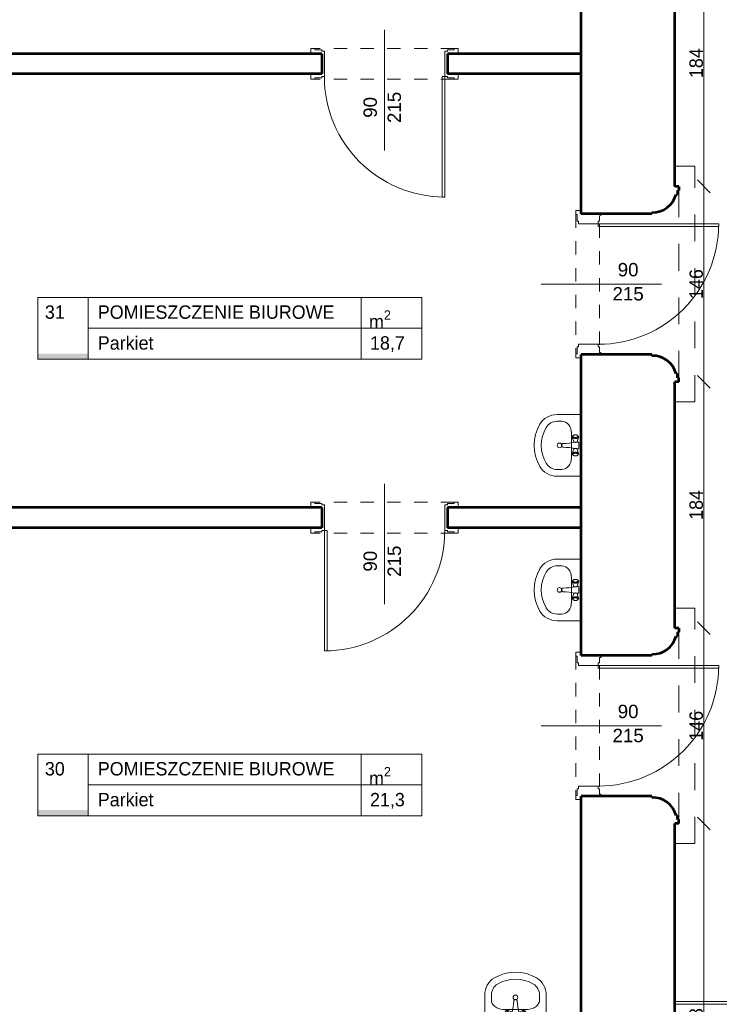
# Model space of a CAD drawing. Header units: inches. Extents: x -21887 to 84279, y -131485 to 67836.
# Tile 168 of 256: x -3914 to 1314, y 19050 to 26406. Entities that reach past the tile are written whole.
import ezdxf

# ---------------------------------------------------------------- set-up
doc = ezdxf.new("R2010")
doc.units = ezdxf.units.IN
doc.header["$MEASUREMENT"] = 0
doc.linetypes.add('Dashed', pattern=[400, 200, -200])
doc.linetypes.add('Dashed copy', pattern=[200, 100, -100])
doc.layers.get('0').update_dxf_attribs({"lineweight": 13})
doc.layers.get('Defpoints').update_dxf_attribs({"lineweight": 13})
for name, color, linetype, lineweight in [('AI_MURY', 7, 'Continuous', 53), ('Dimensioning', 7, 'Continuous', 13), ('DRZWI', 7, 'Continuous', 13), ('dzialowki', 7, 'Continuous', 53), ('Furniture & Equipment', 7, 'Continuous', 13), ('OPISY TABELKI', 7, 'Continuous', 13), ('PODCIAGI', 7, 'Continuous', 13)]:
    doc.layers.add(name, color=color, linetype=linetype, lineweight=lineweight)
doc.styles.add('GENERATED_STYLE_7', font='txt')
doc.styles.add('GENERATED_STYLE_8', font='txt')
doc.styles.add('GENERATED_STYLE_9', font='txt')
doc.styles.add('Style-Courier New', font='txt')
doc.dimstyles.new('Dimstyle_4', dxfattribs={"dimtxt": 100, "dimasz": 95, "dimexe": 0, "dimexo": 0, "dimgap": 0.09, "dimtad": 1, "dimdec": 0, "dimlfac": 0.1, "dimzin": 0, "dimdsep": 46, "dimlunit": 5, "dimtxsty": 'GENERATED_STYLE_7', "dimblk": 'ARROWHEAD_6', "dimcen": 0.09, "dimclrd": 161, "dimclre": 161, "dimclrt": 7, "dimadec": 0, "dimazin": 0, "dimtfac": 1, "dimtdec": 0, "dimtmove": 0, "dimatfit": 3, "dimfxl": 0, "dimtolj": 1, "dimtzin": 0, "dimarcsym": 0})

# ---------------------------------------------------------------- blocks, each defined once
blk = doc.blocks.new('Basin 01_59')
at = {"layer": 'Furniture & Equipment', "color": 9, "linetype": 'Continuous'}
for p, q in [((0, 350), (0, 171.8)), ((460, 350), (0, 350)), ((151.7, 311.7), (151.5, 308.2)), ((151.7, 311.7), (151.5, 308.2)), ((151.5, 308.2), (151.7, 304.7)), ((151.5, 308.2), (151.7, 304.7)), ((152.1, 315), (151.7, 311.7)), ((152.1, 315), (151.7, 311.7)), ((151.7, 304.7), (152.1, 301.4)), ((151.7, 304.7), (152.1, 301.4)), ((152.8, 318.2), (152.1, 315)), ((152.8, 318.2), (152.1, 315)), ((152.1, 301.4), (152.8, 298.2)), ((152.1, 301.4), (152.8, 298.2)), ((153.8, 321.1), (152.8, 318.2)), ((153.8, 321.1), (152.8, 318.2)), ((152.8, 298.2), (153.8, 295.3)), ((152.8, 298.2), (153.8, 295.3)), ((155.1, 323.5), (153.8, 321.1)), ((155.1, 323.5), (153.8, 321.1)), ((153.8, 295.3), (155.1, 292.9)), ((153.8, 295.3), (155.1, 292.9)), ((156.5, 325.5), (155.1, 323.5)), ((156.5, 325.5), (155.1, 323.5)), ((158.1, 327), (156.5, 325.5)), ((158.1, 327), (156.5, 325.5)), ((162.6, 330.7), (158.1, 327)), ((162.6, 330.7), (158.1, 327)), ((159.8, 327.9), (158.1, 327)), ((159.8, 327.9), (158.1, 327)), ((161.5, 328.2), (159.8, 327.9)), ((161.5, 328.2), (159.8, 327.9)), ((163.2, 327.9), (161.5, 328.2)), ((163.2, 327.9), (161.5, 328.2)), ((164.6, 331.8), (162.6, 330.7)), ((164.6, 331.8), (162.6, 330.7)), ((164.9, 327), (163.2, 327.9)), ((164.9, 327), (163.2, 327.9)), ((166.7, 332.2), (164.6, 331.8)), ((166.7, 332.2), (164.6, 331.8)), ((166.5, 325.5), (164.9, 327)), ((166.5, 325.5), (164.9, 327)), ((167.9, 323.5), (166.5, 325.5)), ((167.9, 323.5), (166.5, 325.5)), ((168.8, 331.8), (166.7, 332.2)), ((168.8, 331.8), (166.7, 332.2)), ((169.2, 321.1), (167.9, 323.5)), ((169.2, 321.1), (167.9, 323.5)), ((167.9, 292.9), (169.2, 295.3)), ((167.9, 292.9), (169.2, 295.3)), ((170.8, 330.7), (168.8, 331.8)), ((202.4, 320), (168.8, 331.8)), ((170.8, 330.7), (168.8, 331.8)), ((202.4, 320), (168.8, 331.8)), ((202.4, 296.4), (168.8, 284.6)), ((202.4, 296.4), (168.8, 284.6)), ((170.2, 318.2), (169.2, 321.1)), ((170.2, 318.2), (169.2, 321.1)), ((169.2, 295.3), (170.2, 298.2)), ((169.2, 295.3), (170.2, 298.2)), ((170.9, 315), (170.2, 318.2)), ((170.9, 315), (170.2, 318.2)), ((170.2, 298.2), (170.9, 301.4)), ((170.2, 298.2), (170.9, 301.4)), ((172.7, 329), (170.8, 330.7)), ((172.7, 329), (170.8, 330.7)), ((171.4, 311.7), (170.9, 315)), ((171.4, 311.7), (170.9, 315)), ((170.9, 301.4), (171.4, 304.7)), ((170.9, 301.4), (171.4, 304.7)), ((171.5, 308.2), (171.4, 311.7)), ((171.5, 308.2), (171.4, 311.7)), ((171.4, 304.7), (171.5, 308.2)), ((171.4, 304.7), (171.5, 308.2)), ((174.4, 326.6), (172.7, 329)), ((174.4, 326.6), (172.7, 329)), ((175.9, 323.6), (174.4, 326.6)), ((175.9, 323.6), (174.4, 326.6)), ((177.1, 320.2), (175.9, 323.6)), ((177.1, 320.2), (175.9, 323.6)), ((175.9, 292.8), (177.1, 296.2)), ((175.9, 292.8), (177.1, 296.2)), ((178, 316.4), (177.1, 320.2)), ((178, 316.4), (177.1, 320.2)), ((177.1, 296.2), (178, 300)), ((177.1, 296.2), (178, 300)), ((178.5, 312.4), (178, 316.4)), ((178.5, 312.4), (178, 316.4)), ((178, 300), (178.5, 304)), ((178, 300), (178.5, 304)), ((178.7, 308.2), (178.5, 312.4)), ((178.7, 308.2), (178.5, 312.4)), ((178.5, 304), (178.7, 308.2)), ((178.5, 304), (178.7, 308.2)), ((203.4, 319.5), (202.4, 320)), ((203.4, 319.5), (202.4, 320)), ((202.4, 296.4), (203.4, 296.9)), ((202.4, 296.4), (203.4, 296.9)), ((204.3, 318.6), (203.4, 319.5)), ((204.3, 318.6), (203.4, 319.5)), ((203.4, 296.9), (204.3, 297.8)), ((203.4, 296.9), (204.3, 297.8)), ((205.2, 317.4), (204.3, 318.6)), ((205.2, 317.4), (204.3, 318.6)), ((204.3, 297.8), (205.2, 299)), ((204.3, 297.8), (205.2, 299)), ((206.7, 318.2), (204.6, 318.2)), ((206.7, 318.2), (204.6, 318.2)), ((207.1, 298.2), (204.6, 298.2)), ((207.1, 298.2), (204.6, 298.2)), ((205.2, 331.2), (205, 330.7)), ((205.2, 331.2), (205, 330.7)), ((205, 330.7), (205, 330.2)), ((205, 330.7), (205, 330.2)), ((205, 330.2), (205, 318.2)), ((205, 330.2), (205, 318.2)), ((205, 298.2), (205, 296.2)), ((205, 298.2), (205, 296.2)), ((205, 296.2), (205, 295.7)), ((205, 296.2), (205, 295.7)), ((205, 295.7), (205.2, 295.2)), ((205, 295.7), (205.2, 295.2)), ((205.4, 331.7), (205.2, 331.2)), ((205.4, 331.7), (205.2, 331.2)), ((205.9, 315.9), (205.2, 317.4)), ((205.9, 315.9), (205.2, 317.4)), ((205.2, 299), (205.9, 300.5)), ((205.2, 299), (205.9, 300.5)), ((205.2, 295.2), (208.1, 288.3)), ((205.2, 295.2), (208.1, 288.3)), ((205.7, 332.1), (205.4, 331.7)), ((205.7, 332.1), (205.4, 331.7)), ((206.1, 332.5), (205.7, 332.1)), ((206.1, 332.5), (205.7, 332.1)), ((206.5, 314.2), (205.9, 315.9)), ((206.5, 314.2), (205.9, 315.9)), ((205.9, 300.5), (206.5, 302.2)), ((205.9, 300.5), (206.5, 302.2)), ((206.5, 332.8), (206.1, 332.5)), ((206.5, 332.8), (206.1, 332.5)), ((207, 333), (206.5, 332.8)), ((207, 333), (206.5, 332.8)), ((207, 312.3), (206.5, 314.2)), ((207, 312.3), (206.5, 314.2)), ((206.5, 302.2), (207, 304.1)), ((206.5, 302.2), (207, 304.1)), ((207.5, 333.2), (207, 333)), ((207.5, 333.2), (207, 333)), ((207.2, 310.3), (207, 312.3)), ((207.2, 310.3), (207, 312.3)), ((207, 304.1), (207.2, 306.1)), ((207, 304.1), (207.2, 306.1)), ((207.3, 308.2), (207.2, 310.3)), ((207.3, 308.2), (207.2, 310.3)), ((207.2, 306.1), (207.3, 308.2)), ((207.2, 306.1), (207.3, 308.2)), ((208, 333.2), (207.5, 333.2)), ((208, 333.2), (207.5, 333.2)), ((252, 333.2), (208, 333.2)), ((252, 333.2), (208, 333.2)), ((254.8, 295.2), (251.9, 288.3)), ((254.8, 295.2), (251.9, 288.3)), ((252.5, 333.2), (252, 333.2)), ((252.5, 333.2), (252, 333.2)), ((253, 333), (252.5, 333.2)), ((253, 333), (252.5, 333.2)), ((252.8, 310.3), (252.7, 308.2)), ((252.8, 310.3), (252.7, 308.2)), ((252.7, 308.2), (252.8, 306.1)), ((252.7, 308.2), (252.8, 306.1)), ((253, 312.3), (252.8, 310.3)), ((253, 312.3), (252.8, 310.3)), ((252.8, 306.1), (253, 304.1)), ((252.8, 306.1), (253, 304.1)), ((253.5, 332.8), (253, 333)), ((253.5, 332.8), (253, 333)), ((253.5, 314.2), (253, 312.3)), ((253.5, 314.2), (253, 312.3)), ((253, 304.1), (253.5, 302.2)), ((253, 304.1), (253.5, 302.2)), ((255.4, 298.2), (253.2, 298.2)), ((255.4, 298.2), (253.2, 298.2)), ((253.9, 332.5), (253.5, 332.8)), ((253.9, 332.5), (253.5, 332.8)), ((255.4, 318.2), (253.5, 318.2)), ((255.4, 318.2), (253.5, 318.2)), ((254.1, 315.9), (253.5, 314.2)), ((254.1, 315.9), (253.5, 314.2)), ((253.5, 302.2), (254.1, 300.5)), ((253.5, 302.2), (254.1, 300.5)), ((254.3, 332.1), (253.9, 332.5)), ((254.3, 332.1), (253.9, 332.5)), ((254.8, 317.4), (254.1, 315.9)), ((254.8, 317.4), (254.1, 315.9)), ((254.1, 300.5), (254.8, 299)), ((254.1, 300.5), (254.8, 299)), ((254.6, 331.7), (254.3, 332.1)), ((254.6, 331.7), (254.3, 332.1)), ((254.8, 331.2), (254.6, 331.7)), ((254.8, 331.2), (254.6, 331.7)), ((255, 330.7), (254.8, 331.2)), ((255, 330.7), (254.8, 331.2)), ((255.7, 318.6), (254.8, 317.4)), ((255.7, 318.6), (254.8, 317.4)), ((254.8, 299), (255.7, 297.8)), ((254.8, 299), (255.7, 297.8)), ((254.8, 295.2), (255, 295.7)), ((254.8, 295.2), (255, 295.7)), ((255, 330.2), (255, 330.7)), ((255, 330.2), (255, 330.7)), ((255, 318.2), (255, 330.2)), ((255, 318.2), (255, 330.2)), ((255, 296.2), (255, 298.2)), ((255, 296.2), (255, 298.2)), ((255, 295.7), (255, 296.2)), ((255, 295.7), (255, 296.2)), ((256.6, 319.5), (255.7, 318.6)), ((256.6, 319.5), (255.7, 318.6)), ((255.7, 297.8), (256.6, 296.9)), ((255.7, 297.8), (256.6, 296.9)), ((257.6, 320), (256.6, 319.5)), ((257.6, 320), (256.6, 319.5)), ((256.6, 296.9), (257.6, 296.4)), ((256.6, 296.9), (257.6, 296.4)), ((257.6, 320), (291.2, 331.8)), ((257.6, 320), (291.2, 331.8)), ((257.6, 296.4), (291.2, 284.6)), ((257.6, 296.4), (291.2, 284.6)), ((281.5, 312.4), (281.3, 308.2)), ((281.5, 312.4), (281.3, 308.2)), ((281.3, 308.2), (281.5, 304)), ((281.3, 308.2), (281.5, 304)), ((282, 316.4), (281.5, 312.4)), ((282, 316.4), (281.5, 312.4)), ((281.5, 304), (282, 300)), ((281.5, 304), (282, 300)), ((282.9, 320.2), (282, 316.4)), ((282.9, 320.2), (282, 316.4)), ((282, 300), (282.9, 296.2)), ((282, 300), (282.9, 296.2)), ((284.1, 323.6), (282.9, 320.2)), ((284.1, 323.6), (282.9, 320.2)), ((282.9, 296.2), (284.1, 292.8)), ((282.9, 296.2), (284.1, 292.8)), ((285.6, 326.6), (284.1, 323.6)), ((285.6, 326.6), (284.1, 323.6)), ((287.3, 329), (285.6, 326.6)), ((287.3, 329), (285.6, 326.6)), ((289.2, 330.7), (287.3, 329)), ((289.2, 330.7), (287.3, 329)), ((288.6, 311.7), (288.5, 308.2)), ((288.6, 311.7), (288.5, 308.2)), ((288.5, 308.2), (288.6, 304.7)), ((288.5, 308.2), (288.6, 304.7)), ((289.1, 315), (288.6, 311.7)), ((289.1, 315), (288.6, 311.7)), ((288.6, 304.7), (289.1, 301.4)), ((288.6, 304.7), (289.1, 301.4)), ((289.8, 318.2), (289.1, 315)), ((289.8, 318.2), (289.1, 315)), ((289.1, 301.4), (289.8, 298.2)), ((289.1, 301.4), (289.8, 298.2)), ((291.2, 331.8), (289.2, 330.7)), ((291.2, 331.8), (289.2, 330.7)), ((290.8, 321.1), (289.8, 318.2)), ((290.8, 321.1), (289.8, 318.2)), ((289.8, 298.2), (290.8, 295.3)), ((289.8, 298.2), (290.8, 295.3)), ((292.1, 323.5), (290.8, 321.1)), ((292.1, 323.5), (290.8, 321.1)), ((290.8, 295.3), (292.1, 292.9)), ((290.8, 295.3), (292.1, 292.9)), ((293.3, 332.2), (291.2, 331.8)), ((293.3, 332.2), (291.2, 331.8)), ((293.5, 325.5), (292.1, 323.5)), ((293.5, 325.5), (292.1, 323.5)), ((295.4, 331.8), (293.3, 332.2)), ((295.4, 331.8), (293.3, 332.2)), ((295.1, 327), (293.5, 325.5)), ((295.1, 327), (293.5, 325.5)), ((296.8, 327.9), (295.1, 327)), ((296.8, 327.9), (295.1, 327)), ((297.4, 330.7), (295.4, 331.8)), ((297.4, 330.7), (295.4, 331.8)), ((298.5, 328.2), (296.8, 327.9)), ((298.5, 328.2), (296.8, 327.9)), ((297.4, 330.7), (301.9, 327)), ((297.4, 330.7), (301.9, 327)), ((300.2, 327.9), (298.5, 328.2)), ((300.2, 327.9), (298.5, 328.2)), ((301.9, 327), (300.2, 327.9)), ((301.9, 327), (300.2, 327.9)), ((303.5, 325.5), (301.9, 327)), ((303.5, 325.5), (301.9, 327)), ((304.9, 323.5), (303.5, 325.5)), ((304.9, 323.5), (303.5, 325.5)), ((306.2, 321.1), (304.9, 323.5)), ((306.2, 321.1), (304.9, 323.5)), ((304.9, 292.9), (306.2, 295.3)), ((304.9, 292.9), (306.2, 295.3)), ((307.2, 318.2), (306.2, 321.1)), ((307.2, 318.2), (306.2, 321.1)), ((306.2, 295.3), (307.2, 298.2)), ((306.2, 295.3), (307.2, 298.2)), ((307.9, 315), (307.2, 318.2)), ((307.9, 315), (307.2, 318.2)), ((307.2, 298.2), (307.9, 301.4)), ((307.2, 298.2), (307.9, 301.4)), ((308.3, 311.7), (307.9, 315)), ((308.3, 311.7), (307.9, 315)), ((307.9, 301.4), (308.3, 304.7)), ((307.9, 301.4), (308.3, 304.7)), ((308.5, 308.2), (308.3, 311.7)), ((308.5, 308.2), (308.3, 311.7)), ((308.3, 304.7), (308.5, 308.2)), ((308.3, 304.7), (308.5, 308.2)), ((460, 350), (460, 171.8)), ((138.9, 278.2), (138.9, 278.2)), ((321.1, 278.2), (138.9, 278.2)), ((155.1, 292.9), (156.5, 290.9)), ((155.1, 292.9), (156.5, 290.9)), ((156.5, 290.9), (158.1, 289.4)), ((156.5, 290.9), (158.1, 289.4)), ((158.1, 289.4), (159.8, 288.5)), ((162.6, 285.6), (158.1, 289.4)), ((158.1, 289.4), (159.8, 288.5)), ((162.6, 285.6), (158.1, 289.4)), ((159.8, 288.5), (161.5, 288.2)), ((159.8, 288.5), (161.5, 288.2)), ((161.5, 288.2), (163.2, 288.5)), ((161.5, 288.2), (163.2, 288.5)), ((162.6, 285.6), (164.6, 284.6)), ((162.6, 285.6), (164.6, 284.6)), ((163.2, 288.5), (164.9, 289.4)), ((163.2, 288.5), (164.9, 289.4)), ((164.6, 284.6), (166.7, 284.2)), ((164.6, 284.6), (166.7, 284.2)), ((164.9, 289.4), (166.5, 290.9)), ((164.9, 289.4), (166.5, 290.9)), ((166.5, 290.9), (167.9, 292.9)), ((166.5, 290.9), (167.9, 292.9)), ((166.7, 284.2), (168.8, 284.6)), ((166.7, 284.2), (168.8, 284.6)), ((168.8, 284.6), (170.8, 285.6)), ((168.8, 284.6), (170.8, 285.6)), ((170.8, 285.6), (172.7, 287.4)), ((170.8, 285.6), (172.7, 287.4)), ((172.7, 287.4), (174.4, 289.8)), ((172.7, 287.4), (174.4, 289.8)), ((174.4, 289.8), (175.9, 292.8)), ((174.4, 289.8), (175.9, 292.8)), ((208, 288.6), (210.7, 276.6)), ((208, 288.6), (210.7, 276.6)), ((210.7, 276.6), (213, 260.3)), ((210.7, 276.6), (213, 260.3)), ((213, 260.4), (215, 239.3)), ((213, 260.4), (215, 239.3)), ((215, 239.3), (216.8, 216.1)), ((215, 239.3), (216.8, 216.1)), ((245, 239.3), (243.2, 216.1)), ((245, 239.3), (243.2, 216.1)), ((247, 260.4), (245, 239.3)), ((247, 260.4), (245, 239.3)), ((249.3, 276.6), (247, 260.3)), ((249.3, 276.6), (247, 260.3)), ((252, 288.6), (249.3, 276.6)), ((252, 288.6), (249.3, 276.6)), ((284.1, 292.8), (285.6, 289.8)), ((284.1, 292.8), (285.6, 289.8)), ((285.6, 289.8), (287.3, 287.4)), ((285.6, 289.8), (287.3, 287.4)), ((287.3, 287.4), (289.2, 285.6)), ((287.3, 287.4), (289.2, 285.6)), ((289.2, 285.6), (291.2, 284.6)), ((289.2, 285.6), (291.2, 284.6)), ((291.2, 284.6), (293.3, 284.2)), ((291.2, 284.6), (293.3, 284.2)), ((292.1, 292.9), (293.5, 290.9)), ((292.1, 292.9), (293.5, 290.9)), ((293.3, 284.2), (295.4, 284.6)), ((293.3, 284.2), (295.4, 284.6)), ((293.5, 290.9), (295.1, 289.4)), ((293.5, 290.9), (295.1, 289.4)), ((295.1, 289.4), (296.8, 288.5)), ((295.1, 289.4), (296.8, 288.5)), ((295.4, 284.6), (297.4, 285.6)), ((295.4, 284.6), (297.4, 285.6)), ((296.8, 288.5), (298.5, 288.2)), ((296.8, 288.5), (298.5, 288.2)), ((297.4, 285.6), (301.9, 289.4)), ((297.4, 285.6), (301.9, 289.4)), ((298.5, 288.2), (300.2, 288.5)), ((298.5, 288.2), (300.2, 288.5)), ((300.2, 288.5), (301.9, 289.4)), ((300.2, 288.5), (301.9, 289.4)), ((301.9, 289.4), (303.5, 290.9)), ((301.9, 289.4), (303.5, 290.9)), ((303.5, 290.9), (304.9, 292.9)), ((303.5, 290.9), (304.9, 292.9)), ((50, 207.5), (50, 171.8)), ((217, 214), (216.8, 216.1)), ((217, 214), (216.8, 216.1)), ((217, 213.9), (217, 214)), ((217, 213.9), (217, 214)), ((217.6, 211.9), (217, 213.9)), ((217.6, 211.9), (217, 213.9)), ((218.6, 210.1), (217.6, 211.9)), ((218.6, 210.1), (217.6, 211.9)), ((220, 208.3), (218.6, 210.1)), ((220, 208.3), (218.6, 210.1)), ((221.6, 206.9), (220, 208.3)), ((221.6, 206.9), (220, 208.3)), ((223.5, 205.7), (221.6, 206.9)), ((223.5, 205.7), (221.6, 206.9)), ((225.6, 204.9), (223.5, 205.7)), ((225.6, 204.9), (223.5, 205.7)), ((225, 204.9), (223.9, 205.6)), ((226.6, 204.2), (225, 204.9)), ((227.7, 204.3), (225.6, 204.9)), ((227.7, 204.3), (225.6, 204.9)), ((228.3, 203.8), (226.6, 204.2)), ((230, 204.2), (227.7, 204.3)), ((230, 204.2), (227.7, 204.3)), ((230, 203.7), (228.3, 203.8)), ((232.3, 204.3), (230, 204.2)), ((232.3, 204.3), (230, 204.2)), ((231.7, 203.8), (230, 203.7)), ((233.4, 204.2), (231.7, 203.8)), ((234.4, 204.9), (232.3, 204.3)), ((234.4, 204.9), (232.3, 204.3)), ((235, 204.9), (233.4, 204.2)), ((236.5, 205.7), (234.4, 204.9)), ((236.5, 205.7), (234.4, 204.9)), ((236.1, 205.6), (235, 204.9)), ((238.4, 206.9), (236.5, 205.7)), ((238.4, 206.9), (236.5, 205.7)), ((240, 208.3), (238.4, 206.9)), ((240, 208.3), (238.4, 206.9)), ((241.4, 210.1), (240, 208.3)), ((241.4, 210.1), (240, 208.3)), ((242.4, 211.9), (241.4, 210.1)), ((242.4, 211.9), (241.4, 210.1)), ((243, 213.9), (242.4, 211.9)), ((243, 213.9), (242.4, 211.9)), ((243.2, 216.1), (243, 214)), ((243.2, 216.1), (243, 214)), ((243, 213.9), (243, 214)), ((243, 213.9), (243, 214)), ((410, 207.5), (410, 171.8))]:
    blk.add_line(p, q, dxfattribs=at)
at = {"layer": 'Furniture & Equipment', "color": 9, "linetype": 'Continuous', "flags": 128}
for points in [[(138.9, 278.2), (121.6, 276.9), (104.9, 272.8), (89.5, 266.3), (76, 257.5), (65, 246.8), (56.8, 234.5), (51.7, 221.3), (50, 207.5)], [(410, 207.5), (408.3, 221.3), (403.2, 234.5), (395, 246.8), (384, 257.5), (370.5, 266.3), (355.1, 272.8), (338.4, 276.9), (321.1, 278.2)], [(0, 171.8), (1.2, 152.1), (5, 132.7), (11.1, 114.1), (19.5, 96.5), (30.1, 80.2), (42.7, 65.6), (56.9, 52.9), (72.7, 42.3)], [(50, 171.8), (50.8, 159.2), (53.2, 146.8), (57.1, 134.9), (62.5, 123.6), (69.3, 113.2), (77.3, 103.8), (86.4, 95.7), (96.5, 89)], [(363.5, 89), (373.6, 95.7), (382.7, 103.8), (390.7, 113.2), (397.5, 123.6), (402.9, 134.9), (406.8, 146.8), (409.2, 159.2), (410, 171.8)], [(387.3, 42.3), (403.1, 52.9), (417.3, 65.6), (429.9, 80.2), (440.5, 96.5), (448.9, 114.1), (455, 132.7), (458.8, 152.1), (460, 171.8)], [(96.5, 89), (128, 73.4), (161.1, 62.2), (195.3, 55.3), (230, 53), (264.7, 55.3), (298.9, 62.2), (332, 73.4), (363.5, 89)], [(72.7, 42.3), (109.8, 24), (148.8, 10.8), (189.1, 2.7), (230, 0), (270.9, 2.7), (311.2, 10.8), (350.2, 24), (387.3, 42.3)]]:
    blk.add_lwpolyline(points, dxfattribs=at)
at = {"layer": 'Furniture & Equipment', "color": 9, "linetype": 'Continuous'}
blk.add_circle((230, 188.9), 17.5, dxfattribs=at)
blk = doc.blocks.new('ARROWHEAD_6')
at = {"color": 0, "linetype": 'Continuous'}
for p, q in [((0, 0), (-1, 0)), ((-0.5, -0.5), (0.5, 0.5))]:
    blk.add_line(p, q, dxfattribs=at)
blk = doc.blocks.new('*U207')
at = {"layer": 'Defpoints', "color": 0, "linetype": 'Continuous'}
for p in [(724.7, 55030.7), (1431.3, 55030.7), (853.3, -36559.3)]:
    blk.add_point(p, dxfattribs=at)
at = {"layer": 'Dimensioning', "color": 161, "linetype": 'Continuous', "lineweight": -2}
for p, q in [((1431.1, 55030.7), (1431.3, 55030.7)), ((1431.3, -36464.3), (1431.3, 54935.7)), ((1431.1, -36559.3), (1431.3, -36559.3))]:
    blk.add_line(p, q, dxfattribs=at)
at = {"layer": 'Dimensioning', "color": 161, "linetype": 'Continuous', "lineweight": -2, "xscale": 95, "yscale": 95, "zscale": 95}
for p, rotation in [((1431.3, 55030.7), 90), ((1431.3, -36559.3), 270)]:
    blk.add_blockref('ARROWHEAD_6', p, dxfattribs=dict(at, rotation=rotation))
at = {"layer": 'Dimensioning', "color": 7, "linetype": 'Continuous', "insert": (1375, 9235.7), "char_height": 100, "attachment_point": 5, "rotation": 90, "style": 'GENERATED_STYLE_7'}
blk.add_mtext('9159', dxfattribs=at)
blk = doc.blocks.new('*D1941')
at = {"layer": 'Defpoints'}
for p in [(724.7, 55030.7), (1431.3, 55030.7), (1431.3, 9235.7), (853.3, -36559.3)]:
    blk.add_point(p, dxfattribs=at)
at = {"layer": 'Dimensioning', "color": 161, "linetype": 'Continuous'}
blk.add_blockref('*U207', (0, 0), dxfattribs=at)
blk = doc.blocks.new('*U484')
at = {"layer": 'Defpoints', "color": 0, "linetype": 'Continuous'}
for p in [(980.5, 20400.7), (1197.4, 20400.7), (980.5, 17420.7)]:
    blk.add_point(p, dxfattribs=at)
at = {"layer": 'Dimensioning', "color": 161, "linetype": 'Continuous', "lineweight": -2}
for p, q in [((1197.2, 20400.7), (1197.4, 20400.7)), ((1197.4, 17515.7), (1197.4, 20305.7)), ((1197.2, 17420.7), (1197.4, 17420.7))]:
    blk.add_line(p, q, dxfattribs=at)
at = {"layer": 'Dimensioning', "color": 161, "linetype": 'Continuous', "lineweight": -2, "xscale": 95, "yscale": 95, "zscale": 95}
for p, rotation in [((1197.4, 20400.7), 90), ((1197.4, 17420.7), 270)]:
    blk.add_blockref('ARROWHEAD_6', p, dxfattribs=dict(at, rotation=rotation))
at = {"layer": 'Dimensioning', "color": 7, "linetype": 'Continuous', "insert": (1141.1, 18910.7), "char_height": 100, "attachment_point": 5, "rotation": 90, "style": 'GENERATED_STYLE_7'}
blk.add_mtext('298', dxfattribs=at)
blk = doc.blocks.new('*D2708')
at = {"layer": 'Defpoints'}
for p in [(980.5, 20400.7), (1197.4, 20400.7), (1197.4, 18910.7), (980.5, 17420.7)]:
    blk.add_point(p, dxfattribs=at)
at = {"layer": 'Dimensioning', "color": 161, "linetype": 'Continuous'}
blk.add_blockref('*U484', (0, 0), dxfattribs=at)
blk = doc.blocks.new('*U485')
at = {"layer": 'Defpoints', "color": 0, "linetype": 'Continuous'}
for p in [(980.5, 21860.7), (1197.4, 21860.7), (980.5, 20400.7)]:
    blk.add_point(p, dxfattribs=at)
at = {"layer": 'Dimensioning', "color": 161, "linetype": 'Continuous', "lineweight": -2}
for p, q in [((1197.2, 21860.7), (1197.4, 21860.7)), ((1197.4, 20495.7), (1197.4, 21765.7)), ((1197.2, 20400.7), (1197.4, 20400.7))]:
    blk.add_line(p, q, dxfattribs=at)
at = {"layer": 'Dimensioning', "color": 161, "linetype": 'Continuous', "lineweight": -2, "xscale": 95, "yscale": 95, "zscale": 95}
for p, rotation in [((1197.4, 21860.7), 90), ((1197.4, 20400.7), 270)]:
    blk.add_blockref('ARROWHEAD_6', p, dxfattribs=dict(at, rotation=rotation))
at = {"layer": 'Dimensioning', "color": 7, "linetype": 'Continuous', "insert": (1141.1, 21130.7), "char_height": 100, "attachment_point": 5, "rotation": 90, "style": 'GENERATED_STYLE_7'}
blk.add_mtext('146', dxfattribs=at)
blk = doc.blocks.new('*D2709')
at = {"layer": 'Defpoints'}
for p in [(980.5, 21860.7), (1197.4, 21860.7), (1197.4, 21130.7), (980.5, 20400.7)]:
    blk.add_point(p, dxfattribs=at)
at = {"layer": 'Dimensioning', "color": 161, "linetype": 'Continuous'}
blk.add_blockref('*U485', (0, 0), dxfattribs=at)
blk = doc.blocks.new('*U486')
at = {"layer": 'Defpoints', "color": 0, "linetype": 'Continuous'}
for p in [(980.5, 23700.7), (1197.4, 23700.7), (980.5, 21860.7)]:
    blk.add_point(p, dxfattribs=at)
at = {"layer": 'Dimensioning', "color": 161, "linetype": 'Continuous', "lineweight": -2}
for p, q in [((1197.2, 23700.7), (1197.4, 23700.7)), ((1197.4, 21955.7), (1197.4, 23605.7)), ((1197.2, 21860.7), (1197.4, 21860.7))]:
    blk.add_line(p, q, dxfattribs=at)
at = {"layer": 'Dimensioning', "color": 161, "linetype": 'Continuous', "lineweight": -2, "xscale": 95, "yscale": 95, "zscale": 95}
for p, rotation in [((1197.4, 23700.7), 90), ((1197.4, 21860.7), 270)]:
    blk.add_blockref('ARROWHEAD_6', p, dxfattribs=dict(at, rotation=rotation))
at = {"layer": 'Dimensioning', "color": 7, "linetype": 'Continuous', "insert": (1141.1, 22780.7), "char_height": 100, "attachment_point": 5, "rotation": 90, "style": 'GENERATED_STYLE_7'}
blk.add_mtext('184', dxfattribs=at)
blk = doc.blocks.new('*D2710')
at = {"layer": 'Defpoints'}
for p in [(980.5, 23700.7), (1197.4, 23700.7), (1197.4, 22780.7), (980.5, 21860.7)]:
    blk.add_point(p, dxfattribs=at)
at = {"layer": 'Dimensioning', "color": 161, "linetype": 'Continuous'}
blk.add_blockref('*U486', (0, 0), dxfattribs=at)
blk = doc.blocks.new('*U487')
at = {"layer": 'Defpoints', "color": 0, "linetype": 'Continuous'}
for p in [(980.5, 25160.7), (1197.4, 25160.7), (980.5, 23700.7)]:
    blk.add_point(p, dxfattribs=at)
at = {"layer": 'Dimensioning', "color": 161, "linetype": 'Continuous', "lineweight": -2}
for p, q in [((1197.2, 25160.7), (1197.4, 25160.7)), ((1197.4, 23795.7), (1197.4, 25065.7)), ((1197.2, 23700.7), (1197.4, 23700.7))]:
    blk.add_line(p, q, dxfattribs=at)
at = {"layer": 'Dimensioning', "color": 161, "linetype": 'Continuous', "lineweight": -2, "xscale": 95, "yscale": 95, "zscale": 95}
for p, rotation in [((1197.4, 25160.7), 90), ((1197.4, 23700.7), 270)]:
    blk.add_blockref('ARROWHEAD_6', p, dxfattribs=dict(at, rotation=rotation))
at = {"layer": 'Dimensioning', "color": 7, "linetype": 'Continuous', "insert": (1141.1, 24430.7), "char_height": 100, "attachment_point": 5, "rotation": 90, "style": 'GENERATED_STYLE_7'}
blk.add_mtext('146', dxfattribs=at)
blk = doc.blocks.new('*D2711')
at = {"layer": 'Defpoints'}
for p in [(980.5, 25160.7), (1197.4, 25160.7), (1197.4, 24430.7), (980.5, 23700.7)]:
    blk.add_point(p, dxfattribs=at)
at = {"layer": 'Dimensioning', "color": 161, "linetype": 'Continuous'}
blk.add_blockref('*U487', (0, 0), dxfattribs=at)
blk = doc.blocks.new('*U488')
at = {"layer": 'Defpoints', "color": 0, "linetype": 'Continuous'}
for p in [(980.5, 27000.7), (1197.4, 27000.7), (980.5, 25160.7)]:
    blk.add_point(p, dxfattribs=at)
at = {"layer": 'Dimensioning', "color": 161, "linetype": 'Continuous', "lineweight": -2}
for p, q in [((1197.2, 27000.7), (1197.4, 27000.7)), ((1197.4, 25255.7), (1197.4, 26905.7)), ((1197.2, 25160.7), (1197.4, 25160.7))]:
    blk.add_line(p, q, dxfattribs=at)
at = {"layer": 'Dimensioning', "color": 161, "linetype": 'Continuous', "lineweight": -2, "xscale": 95, "yscale": 95, "zscale": 95}
for p, rotation in [((1197.4, 27000.7), 90), ((1197.4, 25160.7), 270)]:
    blk.add_blockref('ARROWHEAD_6', p, dxfattribs=dict(at, rotation=rotation))
at = {"layer": 'Dimensioning', "color": 7, "linetype": 'Continuous', "insert": (1141.1, 26080.7), "char_height": 100, "attachment_point": 5, "rotation": 90, "style": 'GENERATED_STYLE_7'}
blk.add_mtext('184', dxfattribs=at)
blk = doc.blocks.new('*D2712')
at = {"layer": 'Defpoints'}
for p in [(980.5, 27000.7), (1197.4, 27000.7), (1197.4, 26080.7), (980.5, 25160.7)]:
    blk.add_point(p, dxfattribs=at)
at = {"layer": 'Dimensioning', "color": 161, "linetype": 'Continuous'}
blk.add_blockref('*U488', (0, 0), dxfattribs=at)

msp = doc.modelspace()

# ---------------------------------------------------------------- hatches: boundary and pattern name
at = {"layer": 'OPISY TABELKI', "extrusion": (0, 0, -1)}
for points in [[(3402.1, 23869.9), (3402.1, 23912), (3778.6, 23912), (3778.6, 23869.9)], [(3402.1, 20458.6), (3402.1, 20500.8), (3778.6, 20500.8), (3778.6, 20458.6)]]:
    msp.add_hatch(color=7, dxfattribs=at).paths.add_polyline_path(points, flags=16)

# ---------------------------------------------------------------- linework, layer by layer
at = {"layer": 'AI_MURY', "color": 7, "linetype": 'Continuous'}
for p, q in [((280.5, 24955.7), (280.5, 27205.7)), ((980.5, 25160.7), (980.5, 27000.7)), ((1010.5, 25160.7), (980.5, 25160.7)), ((1010.5, 25160.7), (1010.5, 25130.7)), ((990.5, 25100.7), (1000.5, 25100.7)), ((1000.5, 25130.7), (1000.5, 25100.7)), ((1000.5, 25130.7), (1010.5, 25130.7)), ((810.5, 24955.7), (280.5, 24955.7)), ((810.5, 24955.7), (810.5, 24965.7)), ((280.5, 21655.7), (280.5, 23905.7)), ((810.5, 23905.7), (280.5, 23905.7)), ((810.5, 23905.7), (810.5, 23895.7)), ((990.5, 23760.7), (1000.5, 23760.7)), ((1000.5, 23730.7), (1000.5, 23760.7)), ((980.5, 21860.7), (980.5, 23700.7)), ((1010.5, 23700.7), (980.5, 23700.7)), ((1000.5, 23730.7), (1010.5, 23730.7)), ((1010.5, 23700.7), (1010.5, 23730.7)), ((1010.5, 21860.7), (980.5, 21860.7)), ((1010.5, 21860.7), (1010.5, 21830.7)), ((990.5, 21800.7), (1000.5, 21800.7)), ((1000.5, 21830.7), (1000.5, 21800.7)), ((1000.5, 21830.7), (1010.5, 21830.7)), ((810.5, 21655.7), (280.5, 21655.7)), ((810.5, 21655.7), (810.5, 21665.7)), ((280.5, 18940.7), (280.5, 20605.7)), ((810.5, 20605.7), (280.5, 20605.7)), ((810.5, 20605.7), (810.5, 20595.7)), ((990.5, 20460.7), (1000.5, 20460.7)), ((1000.5, 20430.7), (1000.5, 20460.7)), ((980.5, 17420.7), (980.5, 20400.7)), ((1010.5, 20400.7), (980.5, 20400.7)), ((1000.5, 20430.7), (1010.5, 20430.7)), ((1010.5, 20400.7), (1010.5, 20430.7))]:
    msp.add_line(p, q, dxfattribs=at)
for centre, start, end in [((815.9, 25145.7), 268.27392, 345.55996), ((815.9, 23715.8), 14.44004, 91.72608), ((815.9, 21845.7), 268.27392, 345.55996), ((815.9, 20415.8), 14.44004, 91.72608)]:
    msp.add_arc(centre, 180, start, end, dxfattribs=at)
at = {"layer": 'DRZWI', "color": 49, "linetype": 'Dashed'}
for p, q in [((980.5, 25310.7), (1130.5, 25310.7)), ((1130.5, 23550.7), (1130.5, 25310.7)), ((980.5, 23550.7), (1130.5, 23550.7)), ((980.5, 22010.7), (1130.5, 22010.7)), ((1130.5, 20250.7), (1130.5, 22010.7)), ((980.5, 20250.7), (1130.5, 20250.7))]:
    msp.add_line(p, q, dxfattribs=at)
at = {"layer": 'DRZWI', "color": 7, "linetype": 'Dashed'}
for p, q in [((1010.5, 23730.7), (1010.5, 25130.7)), ((1010.5, 20430.7), (1010.5, 21830.7))]:
    msp.add_line(p, q, dxfattribs=at)
at = {"layer": 'DRZWI', "color": 5, "linetype": 'Continuous'}
for p, q in [((240.5, 24980.7), (280.5, 24980.7)), ((240.5, 24950.7), (240.5, 24980.7)), ((240.5, 24950.7), (250.5, 24950.7)), ((250.5, 24900.7), (250.5, 24950.7)), ((419, 24900.7), (419, 24940.7)), ((250.5, 24900.7), (260.5, 24900.7)), ((260.5, 24900.7), (260.5, 24880.7)), ((409, 24880.7), (260.5, 24880.7)), ((409, 24900.7), (409, 24880.7)), ((419, 24900.7), (409, 24900.7)), ((409, 24860.7), (409, 24880.7)), ((1309, 24880.7), (409, 24880.7)), ((1309, 24860.7), (409, 24860.7)), ((1309, 24860.7), (1309, 24880.7)), ((882.3, 24430.7), (-17.7, 24430.7)), ((409, 23980.7), (260.5, 23980.7)), ((260.5, 23960.7), (260.5, 23980.7)), ((409, 23960.7), (409, 23980.7)), ((240.5, 23910.7), (250.5, 23910.7)), ((240.5, 23910.7), (240.5, 23880.7)), ((250.5, 23960.7), (260.5, 23960.7)), ((250.5, 23960.7), (250.5, 23910.7)), ((419, 23960.7), (409, 23960.7)), ((419, 23960.7), (419, 23920.7)), ((240.5, 23880.7), (280.5, 23880.7)), ((240.5, 21680.7), (280.5, 21680.7)), ((240.5, 21650.7), (240.5, 21680.7)), ((240.5, 21650.7), (250.5, 21650.7)), ((250.5, 21600.7), (250.5, 21650.7)), ((419, 21600.7), (419, 21640.7)), ((250.5, 21600.7), (260.5, 21600.7)), ((260.5, 21600.7), (260.5, 21580.7)), ((409, 21580.7), (260.5, 21580.7)), ((409, 21600.7), (409, 21580.7)), ((419, 21600.7), (409, 21600.7)), ((409, 21560.7), (409, 21580.7)), ((1309, 21580.7), (409, 21580.7)), ((1309, 21560.7), (409, 21560.7)), ((1309, 21560.7), (1309, 21580.7)), ((882.3, 21130.7), (-17.7, 21130.7)), ((409, 20680.7), (260.5, 20680.7)), ((260.5, 20660.7), (260.5, 20680.7)), ((409, 20660.7), (409, 20680.7)), ((240.5, 20610.7), (250.5, 20610.7)), ((240.5, 20610.7), (240.5, 20580.7)), ((250.5, 20660.7), (260.5, 20660.7)), ((250.5, 20660.7), (250.5, 20610.7)), ((419, 20660.7), (409, 20660.7)), ((419, 20660.7), (419, 20620.7)), ((240.5, 20580.7), (280.5, 20580.7)), ((980.5, 19070.7), (1655.5, 19070.7)), ((980.5, 19050.7), (1655.5, 19050.7))]:
    msp.add_line(p, q, dxfattribs=at)
at = {"layer": 'DRZWI', "color": 5, "linetype": 'Dashed copy'}
for p, q in [((240.5, 24950.7), (240.5, 23910.7)), ((419, 24875.7), (419, 23960.7)), ((240.5, 21650.7), (240.5, 20610.7)), ((419, 21575.7), (419, 20660.7))]:
    msp.add_line(p, q, dxfattribs=at)
at = {"layer": 'DRZWI', "color": 7, "linetype": 'Continuous'}
for centre, start, end in [((419, 24955.7), 270, 0), ((419, 23905.7), 0, 90), ((419, 21655.7), 270, 0), ((419, 20605.7), 0, 90)]:
    msp.add_arc(centre, 15, start, end, dxfattribs=at)
at = {"layer": 'DRZWI', "color": 5, "linetype": 'Continuous'}
for centre in [(409, 24880.7), (409, 21580.7)]:
    msp.add_arc(centre, 900, 270, 0, dxfattribs=at)
at = {"layer": 'dzialowki', "color": 12, "linetype": 'Continuous'}
for p, q in [((-1657.7, 26150.7), (-5519.5, 26150.7)), ((-1657.7, 26150.7), (-1657.7, 26000.7)), ((280.5, 26150.7), (-717.7, 26150.7)), ((-717.7, 26150.7), (-717.7, 26000.7)), ((-1657.7, 26000.7), (-5519.5, 26000.7)), ((280.5, 26000.7), (-717.7, 26000.7)), ((-1657.7, 22760.7), (-5519.5, 22760.7)), ((-1657.7, 22760.7), (-1657.7, 22610.7)), ((280.5, 22760.7), (-717.7, 22760.7)), ((-717.7, 22760.7), (-717.7, 22610.7)), ((-1657.7, 22610.7), (-5519.5, 22610.7)), ((280.5, 22610.7), (-717.7, 22610.7))]:
    msp.add_line(p, q, dxfattribs=at)
at = {"layer": 'OPISY TABELKI', "color": 7, "linetype": 'Continuous'}
for p, q in [((-3778.6, 24330.6), (-3778.6, 23869.9)), ((-3778.6, 24330.6), (-908.8, 24330.6)), ((-3402.1, 24330.6), (-3402.1, 23869.9)), ((-1362.8, 24330.6), (-1362.8, 23869.9)), ((-908.8, 24330.6), (-908.8, 23869.9)), ((-3402.1, 24100.2), (-908.8, 24100.2)), ((-3778.6, 23869.9), (-908.8, 23869.9)), ((-3778.6, 20919.4), (-3778.6, 20458.6)), ((-3778.6, 20919.4), (-908.8, 20919.4)), ((-3402.1, 20919.4), (-3402.1, 20458.6)), ((-1362.8, 20919.4), (-1362.8, 20458.6)), ((-908.8, 20919.4), (-908.8, 20458.6)), ((-3402.1, 20689), (-908.8, 20689)), ((-3778.6, 20458.6), (-908.8, 20458.6))]:
    msp.add_line(p, q, dxfattribs=at)
at = {"layer": 'PODCIAGI', "color": 5, "linetype": 'Continuous'}
for p, q in [((-1187.7, 26329.4), (-1187.7, 25429.4)), ((-1737.7, 26190.7), (-1737.7, 26150.7)), ((-1707.7, 26190.7), (-1737.7, 26190.7)), ((-1707.7, 26190.7), (-1707.7, 26180.7)), ((-667.7, 26190.7), (-667.7, 26180.7)), ((-667.7, 26190.7), (-637.7, 26190.7)), ((-637.7, 26190.7), (-637.7, 26150.7)), ((-1657.7, 26180.7), (-1707.7, 26180.7)), ((-1657.7, 26180.7), (-1657.7, 26170.7)), ((-1657.7, 26170.7), (-1637.7, 26170.7)), ((-1637.7, 25980.7), (-1637.7, 26170.7)), ((-737.7, 25980.7), (-737.7, 26170.7)), ((-717.7, 26170.7), (-737.7, 26170.7)), ((-717.7, 26180.7), (-717.7, 26170.7)), ((-717.7, 26180.7), (-667.7, 26180.7)), ((-1737.7, 25960.7), (-1737.7, 26000.7)), ((-1657.7, 25970.7), (-1707.7, 25970.7)), ((-1707.7, 25960.7), (-1707.7, 25970.7)), ((-1657.7, 25980.7), (-1637.7, 25980.7)), ((-1657.7, 25970.7), (-1657.7, 25980.7)), ((-757.7, 25980.7), (-737.7, 25980.7)), ((-757.7, 25080.7), (-757.7, 25980.7)), ((-717.7, 25980.7), (-737.7, 25980.7)), ((-737.7, 25080.7), (-737.7, 25980.7)), ((-717.7, 25970.7), (-717.7, 25980.7)), ((-717.7, 25970.7), (-667.7, 25970.7)), ((-667.7, 25960.7), (-667.7, 25970.7)), ((-637.7, 25960.7), (-637.7, 26000.7)), ((-1707.7, 25960.7), (-1737.7, 25960.7)), ((-667.7, 25960.7), (-637.7, 25960.7)), ((-757.7, 25080.7), (-737.7, 25080.7)), ((-1187.7, 22939.4), (-1187.7, 22039.4)), ((-1737.7, 22800.7), (-1737.7, 22760.7)), ((-1707.7, 22800.7), (-1737.7, 22800.7)), ((-1707.7, 22800.7), (-1707.7, 22790.7)), ((-1657.7, 22790.7), (-1707.7, 22790.7)), ((-1657.7, 22790.7), (-1657.7, 22780.7)), ((-1657.7, 22780.7), (-1637.7, 22780.7)), ((-1637.7, 22590.7), (-1637.7, 22780.7)), ((-737.7, 22590.7), (-737.7, 22780.7)), ((-717.7, 22780.7), (-737.7, 22780.7)), ((-717.7, 22790.7), (-717.7, 22780.7)), ((-717.7, 22790.7), (-667.7, 22790.7)), ((-667.7, 22800.7), (-667.7, 22790.7)), ((-667.7, 22800.7), (-637.7, 22800.7)), ((-637.7, 22800.7), (-637.7, 22760.7)), ((-1737.7, 22570.7), (-1737.7, 22610.7)), ((-1657.7, 22580.7), (-1707.7, 22580.7)), ((-1707.7, 22570.7), (-1707.7, 22580.7)), ((-1657.7, 22590.7), (-1637.7, 22590.7)), ((-1657.7, 22580.7), (-1657.7, 22590.7)), ((-1617.7, 22590.7), (-1637.7, 22590.7)), ((-1637.7, 21690.7), (-1637.7, 22590.7)), ((-1617.7, 21690.7), (-1617.7, 22590.7)), ((-717.7, 22590.7), (-737.7, 22590.7)), ((-717.7, 22580.7), (-717.7, 22590.7)), ((-717.7, 22580.7), (-667.7, 22580.7)), ((-667.7, 22570.7), (-667.7, 22580.7)), ((-637.7, 22570.7), (-637.7, 22610.7)), ((-1707.7, 22570.7), (-1737.7, 22570.7)), ((-667.7, 22570.7), (-637.7, 22570.7)), ((-1617.7, 21690.7), (-1637.7, 21690.7))]:
    msp.add_line(p, q, dxfattribs=at)
at = {"layer": 'PODCIAGI', "color": 5, "linetype": 'Dashed copy'}
for p, q in [((-667.7, 26190.9), (-1707.7, 26190.9)), ((-667.7, 25960.7), (-1707.7, 25960.7)), ((-667.7, 22800.9), (-1707.7, 22800.9)), ((-667.7, 22570.7), (-1707.7, 22570.7))]:
    msp.add_line(p, q, dxfattribs=at)
at = {"layer": 'PODCIAGI', "color": 5, "linetype": 'Continuous'}
for centre, start, end in [((-737.7, 25980.7), 180, 270), ((-1637.7, 22590.7), 270, 0)]:
    msp.add_arc(centre, 900, start, end, dxfattribs=at)

# ---------------------------------------------------------------- block references
at = {"layer": 'Furniture & Equipment'}
for p, rotation in [((-69.5, 23455.7), 270), ((-69.5, 22375.7), 270), ((20.5, 19290.7), 180)]:
    msp.add_blockref('Basin 01_59', p, dxfattribs=dict(at, rotation=rotation))

# ---------------------------------------------------------------- texts
at = {"layer": 'DRZWI', "color": 5, "char_height": 100, "width": 704.483, "attachment_point": 2, "line_spacing_factor": 1.079165, "style": 'GENERATED_STYLE_7'}
for insert in [(632.2, 24588.3), (632.2, 21288.3)]:
    msp.add_mtext('\\fArial|b0|i0|c238|p39;90\\P215', dxfattribs=dict(at, insert=insert))
at = {"layer": 'OPISY TABELKI', "color": 7, "char_height": 100, "attachment_point": 1}
for s, insert, width, style in [('31', (-3725.9, 24271.2), 323.775, 'GENERATED_STYLE_8'), ('POMIESZCZENIE BIUROWE   ', (-3330.3, 24271.2), 2409.415, 'GENERATED_STYLE_9'), ('\\A1;m\\H70.000000;\\S2^  ;', (-1304, 24234.5), 323.775, 'GENERATED_STYLE_9'), ('Parkiet    ', (-3330.3, 24040.8), 2409.415, 'GENERATED_STYLE_9'), (' 18,7           ', (-1333.7, 24040.8), 424.969, 'GENERATED_STYLE_9'), ('30', (-3725.9, 20859.9), 323.775, 'GENERATED_STYLE_8'), ('POMIESZCZENIE BIUROWE   ', (-3330.3, 20859.9), 2409.415, 'GENERATED_STYLE_9'), ('\\A1;m\\H70.000000;\\S2^  ;', (-1304, 20823.3), 323.775, 'GENERATED_STYLE_9'), ('Parkiet    ', (-3330.3, 20629.5), 2409.415, 'GENERATED_STYLE_9'), (' 21,3           ', (-1333.7, 20629.5), 424.969, 'GENERATED_STYLE_9')]:
    msp.add_mtext(s, dxfattribs=dict(at, insert=insert, width=width, style=style))
at = {"layer": 'PODCIAGI', "color": 5, "char_height": 100, "width": 704.483, "attachment_point": 2, "rotation": 90, "line_spacing_factor": 1.079165, "style": 'GENERATED_STYLE_7'}
for insert in [(-1345.2, 25750.4), (-1345.2, 22360.4)]:
    msp.add_mtext('\\fArial|b0|i0|c238|p39;90\\P215', dxfattribs=dict(at, insert=insert))

# ---------------------------------------------------------------- dimensions: what is measured, and where the dimension line sits
at = {"layer": 'Dimensioning', "color": 161, "linetype": 'Continuous'}
for base, p1, p2, picture, middle in [((1431.3, 55030.7), (853.3, -36559.3), (724.7, 55030.7), '*D1941', (1431.3, 9235.7)), ((1197.4, 27000.7), (980.5, 25160.7), (980.5, 27000.7), '*D2712', (1197.4, 26080.7)), ((1197.4, 25160.7), (980.5, 23700.7), (980.5, 25160.7), '*D2711', (1197.4, 24430.7)), ((1197.4, 23700.7), (980.5, 21860.7), (980.5, 23700.7), '*D2710', (1197.4, 22780.7)), ((1197.4, 21860.7), (980.5, 20400.7), (980.5, 21860.7), '*D2709', (1197.4, 21130.7)), ((1197.4, 20400.7), (980.5, 17420.7), (980.5, 20400.7), '*D2708', (1197.4, 18910.7))]:
    dim = msp.add_linear_dim(base=base, p1=p1, p2=p2, angle=90, dimstyle='Dimstyle_4', override={"dimtxsty": 'Style-Courier New', "dimclrd": 0, "dimclre": 161, "dimlwe": 0}, dxfattribs=at)
    dim.commit()
    dim.dimension.update_dxf_attribs({"geometry": picture, "text_midpoint": middle, "dimtype": 128})

doc.saveas('drawing.dxf')
